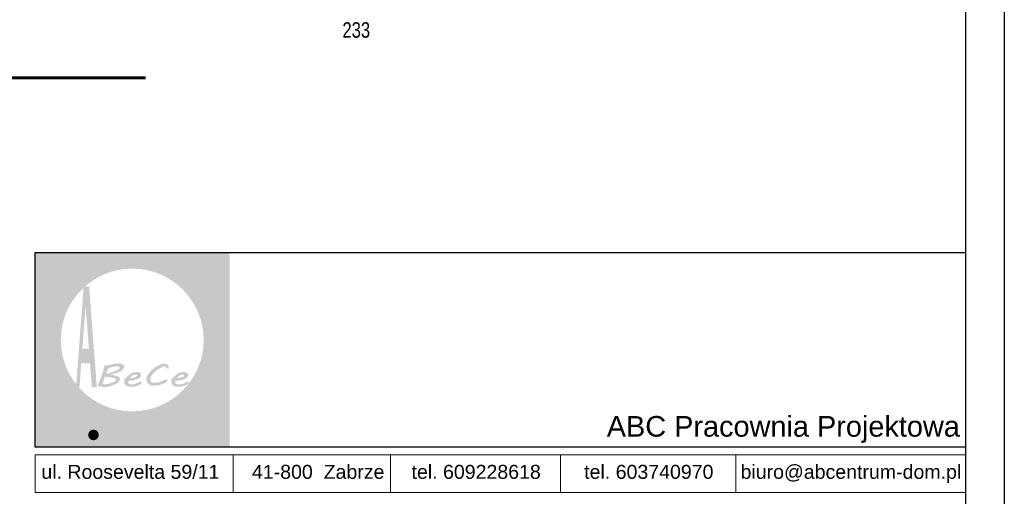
# Model space of a CAD drawing. Header units: millimetres. Extents: x 4862 to 12592, y -1539 to -726.
# Tile 12 of 40: x 7294 to 7612, y -1371 to -1217. Entities that reach past the tile are written whole.
import ezdxf
from ezdxf.enums import TextEntityAlignment as Align

# ---------------------------------------------------------------- set-up
doc = ezdxf.new("R2010")
doc.units = ezdxf.units.MM
doc.header["$LTSCALE"] = 25
doc.layers.add('$TD_AUDIT_GENERATED_(3680)', color=7, linetype='Continuous', lineweight=18)
doc.layers.add('a-tabelka_Nr_pióra__7', color=7, linetype='Continuous', lineweight=13)
for name, color, linetype in [('BA_ram', 2, 'Continuous'), ('BZ_opi3', 30, 'Continuous'), ('BZ_P_wid', 3, 'Continuous'), ('Warstwa 1', 7, 'Continuous')]:
    doc.layers.add(name, color=color, linetype=linetype)
doc.styles.add('BIKTC', font='bikromsw.shx', dxfattribs={"width": 0.8})
doc.styles.add('SN1', font='arial.ttf', dxfattribs={"height": 1})

msp = doc.modelspace()

# ---------------------------------------------------------------- hatches: boundary and pattern name
at = {"linetype": 'Continuous', "lineweight": 0}
h = msp.add_hatch(color=160, dxfattribs=at)
edge = h.paths.add_edge_path()
edge.add_spline(control_points=[(7317.96, -1349.16), (7317.02, -1349.16), (7316.25, -1349.93), (7316.25, -1350.87), (7316.25, -1351.81), (7317.02, -1352.58), (7317.96, -1352.58), (7318.91, -1352.58), (7319.67, -1351.81), (7319.67, -1350.87), (7319.67, -1349.93), (7318.91, -1349.16), (7317.96, -1349.16)], knot_values=[0, 0, 0, 0, 0.25, 0.25, 0.25, 0.5, 0.5, 0.5, 0.75, 0.75, 0.75, 1, 1, 1, 1], degree=3, periodic=0)
h = msp.add_hatch(color=254, dxfattribs=at)
edge = h.paths.add_edge_path()
edge.add_spline(control_points=[(7321.21, -1348.2), (7321.21, -1348.2), (7321.21, -1354.43), (7321.21, -1354.43), (7321.21, -1354.43), (7321.67, -1354.36), (7321.67, -1354.36), (7321.67, -1354.36), (7321.67, -1351.85), (7321.67, -1351.85), (7321.88, -1352.18), (7322.13, -1352.43), (7322.42, -1352.6), (7322.71, -1352.78), (7323.03, -1352.86), (7323.39, -1352.86), (7324.02, -1352.86), (7324.54, -1352.63), (7324.96, -1352.18), (7325.38, -1351.72), (7325.59, -1351.15), (7325.59, -1350.48), (7325.59, -1349.8), (7325.38, -1349.24), (7324.96, -1348.78), (7324.54, -1348.33), (7324.02, -1348.1), (7323.39, -1348.1), (7323.05, -1348.1), (7322.73, -1348.19), (7322.44, -1348.36), (7322.15, -1348.53), (7321.89, -1348.78), (7321.67, -1349.11), (7321.67, -1349.11), (7321.67, -1348.14), (7321.67, -1348.14), (7321.67, -1348.14), (7321.21, -1348.2), (7321.21, -1348.2)], knot_values=[0, 0, 0, 0, 0.076923, 0.076923, 0.076923, 0.153846, 0.153846, 0.153846, 0.230769, 0.230769, 0.230769, 0.307692, 0.307692, 0.307692, 0.384615, 0.384615, 0.384615, 0.461538, 0.461538, 0.461538, 0.538462, 0.538462, 0.538462, 0.615385, 0.615385, 0.615385, 0.692308, 0.692308, 0.692308, 0.769231, 0.769231, 0.769231, 0.846154, 0.846154, 0.846154, 0.923077, 0.923077, 0.923077, 1, 1, 1, 1], degree=3, periodic=0)
edge = h.paths.add_edge_path(flags=16)
edge.add_spline(control_points=[(7321.67, -1350.47), (7321.67, -1349.96), (7321.84, -1349.51), (7322.18, -1349.14), (7322.51, -1348.78), (7322.92, -1348.59), (7323.39, -1348.59), (7323.87, -1348.59), (7324.27, -1348.78), (7324.61, -1349.14), (7324.94, -1349.51), (7325.11, -1349.96), (7325.11, -1350.47), (7325.11, -1351), (7324.94, -1351.44), (7324.61, -1351.81), (7324.27, -1352.17), (7323.87, -1352.36), (7323.39, -1352.36), (7322.92, -1352.36), (7322.51, -1352.17), (7322.18, -1351.81), (7321.84, -1351.44), (7321.67, -1351), (7321.67, -1350.47)], knot_values=[0, 0, 0, 0, 0.125, 0.125, 0.125, 0.25, 0.25, 0.25, 0.375, 0.375, 0.375, 0.5, 0.5, 0.5, 0.625, 0.625, 0.625, 0.75, 0.75, 0.75, 0.875, 0.875, 0.875, 1, 1, 1, 1], degree=3, periodic=0)
h = msp.add_hatch(color=254, dxfattribs=at)
edge = h.paths.add_edge_path()
edge.add_spline(control_points=[(7326.26, -1352.81), (7326.26, -1352.81), (7326.72, -1352.75), (7326.72, -1352.75), (7326.72, -1352.75), (7326.72, -1351.03), (7326.72, -1351.03), (7326.72, -1350.24), (7326.83, -1349.64), (7327.06, -1349.23), (7327.28, -1348.83), (7327.63, -1348.61), (7328.11, -1348.56), (7328.11, -1348.56), (7328.3, -1348.05), (7328.3, -1348.05), (7328.3, -1348.05), (7328.18, -1348.05), (7328.18, -1348.05), (7327.86, -1348.05), (7327.58, -1348.14), (7327.34, -1348.32), (7327.09, -1348.5), (7326.89, -1348.77), (7326.72, -1349.12), (7326.72, -1349.12), (7326.72, -1348.14), (7326.72, -1348.14), (7326.72, -1348.14), (7326.26, -1348.2), (7326.26, -1348.2), (7326.26, -1348.2), (7326.26, -1352.81), (7326.26, -1352.81)], knot_values=[0, 0, 0, 0, 0.090909, 0.090909, 0.090909, 0.181818, 0.181818, 0.181818, 0.272727, 0.272727, 0.272727, 0.363636, 0.363636, 0.363636, 0.454545, 0.454545, 0.454545, 0.545455, 0.545455, 0.545455, 0.636364, 0.636364, 0.636364, 0.727273, 0.727273, 0.727273, 0.818182, 0.818182, 0.818182, 0.909091, 0.909091, 0.909091, 1, 1, 1, 1], degree=3, periodic=0)
h = msp.add_hatch(color=254, dxfattribs=at)
edge = h.paths.add_edge_path()
edge.add_spline(control_points=[(7328.33, -1350.48), (7328.33, -1351.15), (7328.54, -1351.72), (7328.96, -1352.18), (7329.38, -1352.63), (7329.91, -1352.86), (7330.53, -1352.86), (7331.16, -1352.86), (7331.68, -1352.63), (7332.1, -1352.18), (7332.52, -1351.72), (7332.73, -1351.15), (7332.73, -1350.48), (7332.73, -1349.8), (7332.52, -1349.24), (7332.1, -1348.78), (7331.68, -1348.33), (7331.16, -1348.1), (7330.53, -1348.1), (7329.91, -1348.1), (7329.38, -1348.33), (7328.96, -1348.78), (7328.54, -1349.24), (7328.33, -1349.8), (7328.33, -1350.48)], knot_values=[0, 0, 0, 0, 0.125, 0.125, 0.125, 0.25, 0.25, 0.25, 0.375, 0.375, 0.375, 0.5, 0.5, 0.5, 0.625, 0.625, 0.625, 0.75, 0.75, 0.75, 0.875, 0.875, 0.875, 1, 1, 1, 1], degree=3, periodic=0)
edge = h.paths.add_edge_path(flags=16)
edge.add_spline(control_points=[(7328.81, -1350.47), (7328.81, -1349.96), (7328.98, -1349.51), (7329.31, -1349.14), (7329.65, -1348.78), (7330.06, -1348.59), (7330.53, -1348.59), (7331.01, -1348.59), (7331.41, -1348.78), (7331.75, -1349.14), (7332.08, -1349.51), (7332.25, -1349.96), (7332.25, -1350.47), (7332.25, -1351), (7332.08, -1351.44), (7331.75, -1351.81), (7331.41, -1352.17), (7331.01, -1352.36), (7330.53, -1352.36), (7330.06, -1352.36), (7329.65, -1352.17), (7329.31, -1351.81), (7328.98, -1351.44), (7328.81, -1351), (7328.81, -1350.47)], knot_values=[0, 0, 0, 0, 0.125, 0.125, 0.125, 0.25, 0.25, 0.25, 0.375, 0.375, 0.375, 0.5, 0.5, 0.5, 0.625, 0.625, 0.625, 0.75, 0.75, 0.75, 0.875, 0.875, 0.875, 1, 1, 1, 1], degree=3, periodic=0)
h = msp.add_hatch(color=254, dxfattribs=at)
edge = h.paths.add_edge_path()
edge.add_spline(control_points=[(7333.34, -1346.77), (7333.34, -1346.77), (7333.69, -1347.19), (7333.69, -1347.19), (7333.69, -1347.19), (7334.05, -1346.72), (7334.05, -1346.72), (7334.05, -1346.72), (7333.69, -1346.3), (7333.69, -1346.3), (7333.69, -1346.3), (7333.34, -1346.77), (7333.34, -1346.77)], knot_values=[0, 0, 0, 0, 0.25, 0.25, 0.25, 0.5, 0.5, 0.5, 0.75, 0.75, 0.75, 1, 1, 1, 1], degree=3, periodic=0)
edge = h.paths.add_edge_path()
edge.add_spline(control_points=[(7332.21, -1353.96), (7332.21, -1353.96), (7332.36, -1354.43), (7332.36, -1354.43), (7332.36, -1354.43), (7332.44, -1354.43), (7332.44, -1354.43), (7332.99, -1354.43), (7333.38, -1354.29), (7333.61, -1354), (7333.83, -1353.72), (7333.94, -1353.21), (7333.94, -1352.47), (7333.94, -1352.47), (7333.94, -1348.14), (7333.94, -1348.14), (7333.94, -1348.14), (7333.46, -1348.2), (7333.46, -1348.2), (7333.46, -1348.2), (7333.46, -1352.47), (7333.46, -1352.47), (7333.46, -1353.09), (7333.38, -1353.49), (7333.22, -1353.68), (7333.06, -1353.86), (7332.77, -1353.96), (7332.33, -1353.96), (7332.33, -1353.96), (7332.21, -1353.96), (7332.21, -1353.96)], knot_values=[0, 0, 0, 0, 0.1, 0.1, 0.1, 0.2, 0.2, 0.2, 0.3, 0.3, 0.3, 0.4, 0.4, 0.4, 0.5, 0.5, 0.5, 0.6, 0.6, 0.6, 0.7, 0.7, 0.7, 0.8, 0.8, 0.8, 0.9, 0.9, 0.9, 1, 1, 1, 1], degree=3, periodic=0)
h = msp.add_hatch(color=254, dxfattribs=at)
edge = h.paths.add_edge_path()
edge.add_spline(control_points=[(7338.46, -1352.21), (7338.46, -1352.21), (7338.46, -1351.55), (7338.46, -1351.55), (7338.14, -1351.83), (7337.86, -1352.03), (7337.6, -1352.15), (7337.34, -1352.27), (7337.08, -1352.33), (7336.81, -1352.33), (7336.48, -1352.33), (7336.18, -1352.24), (7335.92, -1352.06), (7335.65, -1351.88), (7335.44, -1351.63), (7335.29, -1351.3), (7335.29, -1351.3), (7338.55, -1349.2), (7338.55, -1349.2), (7338.38, -1348.84), (7338.15, -1348.57), (7337.86, -1348.38), (7337.56, -1348.2), (7337.21, -1348.1), (7336.81, -1348.1), (7336.19, -1348.1), (7335.66, -1348.33), (7335.24, -1348.78), (7334.82, -1349.23), (7334.61, -1349.8), (7334.61, -1350.48), (7334.61, -1351.15), (7334.82, -1351.72), (7335.24, -1352.18), (7335.66, -1352.63), (7336.18, -1352.86), (7336.81, -1352.86), (7337.1, -1352.86), (7337.38, -1352.81), (7337.65, -1352.7), (7337.92, -1352.6), (7338.19, -1352.43), (7338.46, -1352.21)], knot_values=[0, 0, 0, 0, 0.071429, 0.071429, 0.071429, 0.142857, 0.142857, 0.142857, 0.214286, 0.214286, 0.214286, 0.285714, 0.285714, 0.285714, 0.357143, 0.357143, 0.357143, 0.428571, 0.428571, 0.428571, 0.5, 0.5, 0.5, 0.571429, 0.571429, 0.571429, 0.642857, 0.642857, 0.642857, 0.714286, 0.714286, 0.714286, 0.785714, 0.785714, 0.785714, 0.857143, 0.857143, 0.857143, 0.928571, 0.928571, 0.928571, 1, 1, 1, 1], degree=3, periodic=0)
edge = h.paths.add_edge_path(flags=16)
edge.add_spline(control_points=[(7335.12, -1350.87), (7335.11, -1350.81), (7335.11, -1350.74), (7335.11, -1350.68), (7335.1, -1350.62), (7335.1, -1350.55), (7335.1, -1350.47), (7335.1, -1349.94), (7335.27, -1349.5), (7335.6, -1349.14), (7335.93, -1348.78), (7336.34, -1348.6), (7336.81, -1348.6), (7337.04, -1348.6), (7337.25, -1348.64), (7337.42, -1348.72), (7337.6, -1348.8), (7337.75, -1348.92), (7337.87, -1349.08), (7337.87, -1349.08), (7335.12, -1350.87), (7335.12, -1350.87)], knot_values=[0, 0, 0, 0, 0.142857, 0.142857, 0.142857, 0.285714, 0.285714, 0.285714, 0.428571, 0.428571, 0.428571, 0.571429, 0.571429, 0.571429, 0.714286, 0.714286, 0.714286, 0.857143, 0.857143, 0.857143, 1, 1, 1, 1], degree=3, periodic=0)
h = msp.add_hatch(color=254, dxfattribs=at)
edge = h.paths.add_edge_path()
edge.add_spline(control_points=[(7342.66, -1352.31), (7342.66, -1352.31), (7342.35, -1351.89), (7342.35, -1351.89), (7342.15, -1352.04), (7341.94, -1352.16), (7341.73, -1352.24), (7341.51, -1352.32), (7341.31, -1352.36), (7341.1, -1352.36), (7340.63, -1352.36), (7340.22, -1352.17), (7339.89, -1351.81), (7339.55, -1351.44), (7339.38, -1350.99), (7339.38, -1350.47), (7339.38, -1349.96), (7339.55, -1349.52), (7339.89, -1349.14), (7340.22, -1348.78), (7340.63, -1348.59), (7341.1, -1348.59), (7341.32, -1348.59), (7341.53, -1348.63), (7341.72, -1348.7), (7341.92, -1348.77), (7342.12, -1348.88), (7342.32, -1349.03), (7342.32, -1349.03), (7342.63, -1348.62), (7342.63, -1348.62), (7342.4, -1348.44), (7342.16, -1348.31), (7341.92, -1348.23), (7341.67, -1348.14), (7341.4, -1348.1), (7341.1, -1348.1), (7340.48, -1348.1), (7339.95, -1348.33), (7339.53, -1348.78), (7339.11, -1349.23), (7338.9, -1349.8), (7338.9, -1350.48), (7338.9, -1351.15), (7339.11, -1351.72), (7339.53, -1352.18), (7339.96, -1352.63), (7340.48, -1352.86), (7341.1, -1352.86), (7341.37, -1352.86), (7341.64, -1352.81), (7341.91, -1352.72), (7342.17, -1352.62), (7342.42, -1352.48), (7342.66, -1352.31)], knot_values=[0, 0, 0, 0, 0.055556, 0.055556, 0.055556, 0.111111, 0.111111, 0.111111, 0.166667, 0.166667, 0.166667, 0.222222, 0.222222, 0.222222, 0.277778, 0.277778, 0.277778, 0.333333, 0.333333, 0.333333, 0.388889, 0.388889, 0.388889, 0.444444, 0.444444, 0.444444, 0.5, 0.5, 0.5, 0.555556, 0.555556, 0.555556, 0.611111, 0.611111, 0.611111, 0.666667, 0.666667, 0.666667, 0.722222, 0.722222, 0.722222, 0.777778, 0.777778, 0.777778, 0.833333, 0.833333, 0.833333, 0.888889, 0.888889, 0.888889, 0.944444, 0.944444, 0.944444, 1, 1, 1, 1], degree=3, periodic=0)
h = msp.add_hatch(color=254, dxfattribs=at)
edge = h.paths.add_edge_path()
edge.add_spline(control_points=[(7345.11, -1352.75), (7345.11, -1352.75), (7345.11, -1352.25), (7345.11, -1352.25), (7345.03, -1352.27), (7344.95, -1352.28), (7344.88, -1352.29), (7344.81, -1352.3), (7344.75, -1352.31), (7344.69, -1352.31), (7344.43, -1352.31), (7344.24, -1352.22), (7344.14, -1352.06), (7344.03, -1351.9), (7343.98, -1351.58), (7343.98, -1351.09), (7343.98, -1351.09), (7343.98, -1348.7), (7343.98, -1348.7), (7343.98, -1348.7), (7345.07, -1348.7), (7345.07, -1348.7), (7345.07, -1348.7), (7345.07, -1348.2), (7345.07, -1348.2), (7345.07, -1348.2), (7343.98, -1348.2), (7343.98, -1348.2), (7343.98, -1348.2), (7343.98, -1346.81), (7343.98, -1346.81), (7343.98, -1346.81), (7343.52, -1347.12), (7343.52, -1347.12), (7343.52, -1347.12), (7343.52, -1348.2), (7343.52, -1348.2), (7343.52, -1348.2), (7343.05, -1348.2), (7343.05, -1348.2), (7343.05, -1348.2), (7342.91, -1348.7), (7342.91, -1348.7), (7342.91, -1348.7), (7343.52, -1348.7), (7343.52, -1348.7), (7343.52, -1348.7), (7343.52, -1351.02), (7343.52, -1351.02), (7343.52, -1351.71), (7343.6, -1352.17), (7343.78, -1352.43), (7343.95, -1352.69), (7344.25, -1352.81), (7344.66, -1352.81), (7344.73, -1352.81), (7344.8, -1352.81), (7344.87, -1352.8), (7344.95, -1352.79), (7345.03, -1352.77), (7345.11, -1352.75)], knot_values=[0, 0, 0, 0, 0.05, 0.05, 0.05, 0.1, 0.1, 0.1, 0.15, 0.15, 0.15, 0.2, 0.2, 0.2, 0.25, 0.25, 0.25, 0.3, 0.3, 0.3, 0.35, 0.35, 0.35, 0.4, 0.4, 0.4, 0.45, 0.45, 0.45, 0.5, 0.5, 0.5, 0.55, 0.55, 0.55, 0.6, 0.6, 0.6, 0.65, 0.65, 0.65, 0.7, 0.7, 0.7, 0.75, 0.75, 0.75, 0.8, 0.8, 0.8, 0.85, 0.85, 0.85, 0.9, 0.9, 0.9, 0.95, 0.95, 0.95, 1, 1, 1, 1], degree=3, periodic=0)
at = {"layer": 'a-tabelka_Nr_pióra__7', "linetype": 'Continuous', "lineweight": 0}
h = msp.add_hatch(color=256, dxfattribs=at)
edge = h.paths.add_edge_path()
edge.add_spline(control_points=[(7299.08, -1291.96), (7299.08, -1291.96), (7299.08, -1354.85), (7299.08, -1354.85), (7299.08, -1354.85), (7361.83, -1354.85), (7361.83, -1354.85), (7361.83, -1354.85), (7361.83, -1291.96), (7361.83, -1291.96), (7361.83, -1291.96), (7299.08, -1291.96), (7299.08, -1291.96)], knot_values=[0, 0, 0, 0, 0.25, 0.25, 0.25, 0.5, 0.5, 0.5, 0.75, 0.75, 0.75, 1, 1, 1, 1], degree=3, periodic=0)
edge = h.paths.add_edge_path(flags=16)
edge.add_spline(control_points=[(7330.45, -1297.17), (7343.14, -1297.17), (7353.5, -1307.52), (7353.5, -1320.21), (7353.5, -1332.9), (7343.14, -1343.25), (7330.45, -1343.25), (7317.76, -1343.25), (7307.41, -1332.9), (7307.41, -1320.21), (7307.41, -1307.52), (7317.76, -1297.17), (7330.45, -1297.17)], knot_values=[0, 0, 0, 0, 0.25, 0.25, 0.25, 0.5, 0.5, 0.5, 0.75, 0.75, 0.75, 1, 1, 1, 1], degree=3, periodic=0)
h = msp.add_hatch(dxfattribs=at)
h.set_pattern_fill('ANSI32', color=256, scale=4.951524, style=0)
h.set_pattern_definition([(45, (7340.4722, -1356.5751), (-1.31297, 1.31297), []), (45, (7341.3475, -1356.5751), (-1.31297, 1.31297), [])])
edge = h.paths.add_edge_path()
edge.add_spline(control_points=[(7314.01, -1327.78), (7314.01, -1327.78), (7316.82, -1327.78), (7316.82, -1327.78), (7316.82, -1327.78), (7317.44, -1335.5), (7317.44, -1335.5), (7317.44, -1335.5), (7319.04, -1335.5), (7319.04, -1335.5), (7319.04, -1335.5), (7316.56, -1303.07), (7316.56, -1303.07), (7316.56, -1303.07), (7314.77, -1303.07), (7314.77, -1303.07), (7314.77, -1303.07), (7312.34, -1335.5), (7312.34, -1335.5), (7312.34, -1335.5), (7313.44, -1335.5), (7313.44, -1335.5), (7313.44, -1335.5), (7314.01, -1327.78), (7314.01, -1327.78)], knot_values=[0, 0, 0, 0, 0.125, 0.125, 0.125, 0.25, 0.25, 0.25, 0.375, 0.375, 0.375, 0.5, 0.5, 0.5, 0.625, 0.625, 0.625, 0.75, 0.75, 0.75, 0.875, 0.875, 0.875, 1, 1, 1, 1], degree=3, periodic=0)
edge = h.paths.add_edge_path(flags=16)
edge.add_spline(control_points=[(7314.01, -1327.78), (7314.01, -1327.78), (7313.44, -1335.5), (7313.44, -1335.5), (7313.44, -1335.5), (7312.34, -1335.5), (7312.34, -1335.5), (7312.34, -1335.5), (7314.77, -1303.07), (7314.77, -1303.07), (7314.77, -1303.07), (7316.56, -1303.07), (7316.56, -1303.07), (7316.56, -1303.07), (7319.04, -1335.5), (7319.04, -1335.5), (7319.04, -1335.5), (7317.44, -1335.5), (7317.44, -1335.5), (7317.44, -1335.5), (7316.82, -1327.78), (7316.82, -1327.78), (7316.82, -1327.78), (7314.01, -1327.78), (7314.01, -1327.78)], knot_values=[0, 0, 0, 0, 0.125, 0.125, 0.125, 0.25, 0.25, 0.25, 0.375, 0.375, 0.375, 0.5, 0.5, 0.5, 0.625, 0.625, 0.625, 0.75, 0.75, 0.75, 0.875, 0.875, 0.875, 1, 1, 1, 1], degree=3, periodic=0)
edge = h.paths.add_edge_path(flags=0)
edge.add_spline(control_points=[(7316.49, -1323.04), (7316.49, -1323.04), (7314.39, -1323.04), (7314.39, -1323.04), (7314.39, -1323.04), (7315.42, -1309.19), (7315.42, -1309.19), (7315.42, -1309.19), (7316.49, -1323.04), (7316.49, -1323.04)], knot_values=[0, 0, 0, 0, 0.333333, 0.333333, 0.333333, 0.666667, 0.666667, 0.666667, 1, 1, 1, 1], degree=3, periodic=0)
edge = h.paths.add_edge_path(flags=0)
edge.add_spline(control_points=[(7316.49, -1323.04), (7316.49, -1323.04), (7315.42, -1309.19), (7315.42, -1309.19), (7315.42, -1309.19), (7314.39, -1323.04), (7314.39, -1323.04), (7314.39, -1323.04), (7316.49, -1323.04), (7316.49, -1323.04)], knot_values=[0, 0, 0, 0, 0.333333, 0.333333, 0.333333, 0.666667, 0.666667, 0.666667, 1, 1, 1, 1], degree=3, periodic=0)
h = msp.add_hatch(color=256, dxfattribs=at)
edge = h.paths.add_edge_path()
edge.add_spline(control_points=[(7326.5, -1332.86), (7326.5, -1332.68), (7326.44, -1332.51), (7326.32, -1332.36), (7326.19, -1332.22), (7326.01, -1332.09), (7325.75, -1331.97), (7325.5, -1331.86), (7325.18, -1331.76), (7324.79, -1331.67), (7324.4, -1331.59), (7323.94, -1331.51), (7323.4, -1331.45), (7324.08, -1331.27), (7324.68, -1331.09), (7325.23, -1330.91), (7325.78, -1330.73), (7326.25, -1330.53), (7326.64, -1330.32), (7327.03, -1330.1), (7327.33, -1329.87), (7327.54, -1329.63), (7327.75, -1329.38), (7327.86, -1329.1), (7327.86, -1328.79), (7327.86, -1328.61), (7327.81, -1328.45), (7327.71, -1328.33), (7327.6, -1328.2), (7327.46, -1328.1), (7327.29, -1328.02), (7327.11, -1327.94), (7326.91, -1327.89), (7326.69, -1327.85), (7326.46, -1327.81), (7326.23, -1327.8), (7325.99, -1327.8), (7325.8, -1327.8), (7325.61, -1327.81), (7325.43, -1327.82), (7325.25, -1327.83), (7325.06, -1327.85), (7324.87, -1327.88), (7324.68, -1327.91), (7324.47, -1327.95), (7324.26, -1328), (7324.04, -1328.05), (7323.81, -1328.11), (7323.55, -1328.17), (7323.37, -1328.22), (7323.23, -1328.25), (7323.13, -1328.28), (7323.02, -1328.31), (7322.94, -1328.33), (7322.87, -1328.34), (7322.81, -1328.35), (7322.75, -1328.36), (7322.71, -1328.37), (7322.66, -1328.37), (7322.62, -1328.37), (7322.58, -1328.37), (7322.48, -1328.37), (7322.37, -1328.37), (7322.25, -1328.36), (7322.13, -1328.35), (7322.03, -1328.35), (7321.96, -1328.35), (7321.87, -1328.35), (7321.8, -1328.37), (7321.73, -1328.42), (7321.66, -1328.46), (7321.59, -1328.52), (7321.53, -1328.59), (7321.47, -1328.66), (7321.43, -1328.74), (7321.38, -1328.82), (7321.34, -1328.9), (7321.31, -1328.97), (7321.29, -1329.03), (7321.29, -1329.03), (7321.3, -1329.03), (7321.3, -1329.03), (7321.3, -1329.03), (7321.26, -1329.11), (7321.26, -1329.11), (7321.26, -1329.11), (7321.27, -1329.18), (7321.27, -1329.18), (7321.27, -1329.23), (7321.28, -1329.28), (7321.29, -1329.34), (7321.29, -1329.4), (7321.3, -1329.45), (7321.3, -1329.5), (7321.31, -1329.55), (7321.31, -1329.58), (7321.31, -1329.59), (7321.31, -1329.59), (7321.12, -1330.2), (7321.12, -1330.2), (7321.02, -1330.48), (7320.92, -1330.78), (7320.81, -1331.1), (7320.7, -1331.42), (7320.58, -1331.74), (7320.46, -1332.07), (7320.34, -1332.4), (7320.21, -1332.73), (7320.08, -1333.05), (7319.95, -1333.38), (7319.82, -1333.69), (7319.69, -1333.98), (7319.6, -1334.14), (7319.53, -1334.31), (7319.46, -1334.47), (7319.4, -1334.63), (7319.36, -1334.8), (7319.36, -1334.98), (7319.36, -1335.01), (7319.37, -1335.04), (7319.38, -1335.07), (7319.4, -1335.11), (7319.42, -1335.14), (7319.44, -1335.16), (7319.47, -1335.19), (7319.5, -1335.21), (7319.53, -1335.23), (7319.56, -1335.25), (7319.59, -1335.26), (7319.63, -1335.26), (7319.63, -1335.26), (7319.82, -1335.26), (7319.82, -1335.26), (7319.94, -1335.26), (7320.06, -1335.25), (7320.18, -1335.22), (7320.3, -1335.19), (7320.42, -1335.14), (7320.53, -1335.08), (7320.59, -1335.16), (7320.66, -1335.23), (7320.72, -1335.29), (7320.78, -1335.34), (7320.84, -1335.39), (7320.9, -1335.42), (7320.96, -1335.45), (7321.03, -1335.47), (7321.11, -1335.49), (7321.18, -1335.5), (7321.27, -1335.5), (7321.38, -1335.5), (7321.59, -1335.5), (7321.81, -1335.49), (7322.04, -1335.45), (7322.28, -1335.41), (7322.52, -1335.36), (7322.77, -1335.31), (7323.02, -1335.25), (7323.26, -1335.18), (7323.5, -1335.1), (7323.75, -1335.02), (7323.98, -1334.94), (7324.2, -1334.86), (7324.42, -1334.77), (7324.62, -1334.69), (7324.81, -1334.61), (7325, -1334.53), (7325.16, -1334.45), (7325.29, -1334.38), (7325.71, -1334.15), (7326.02, -1333.9), (7326.21, -1333.64), (7326.4, -1333.37), (7326.5, -1333.12), (7326.5, -1332.86)], knot_values=[0, 0, 0, 0, 0.017241, 0.017241, 0.017241, 0.034483, 0.034483, 0.034483, 0.051724, 0.051724, 0.051724, 0.068966, 0.068966, 0.068966, 0.086207, 0.086207, 0.086207, 0.103448, 0.103448, 0.103448, 0.12069, 0.12069, 0.12069, 0.137931, 0.137931, 0.137931, 0.155172, 0.155172, 0.155172, 0.172414, 0.172414, 0.172414, 0.189655, 0.189655, 0.189655, 0.206897, 0.206897, 0.206897, 0.224138, 0.224138, 0.224138, 0.241379, 0.241379, 0.241379, 0.258621, 0.258621, 0.258621, 0.275862, 0.275862, 0.275862, 0.293103, 0.293103, 0.293103, 0.310345, 0.310345, 0.310345, 0.327586, 0.327586, 0.327586, 0.344828, 0.344828, 0.344828, 0.362069, 0.362069, 0.362069, 0.37931, 0.37931, 0.37931, 0.396552, 0.396552, 0.396552, 0.413793, 0.413793, 0.413793, 0.431034, 0.431034, 0.431034, 0.448276, 0.448276, 0.448276, 0.465517, 0.465517, 0.465517, 0.482759, 0.482759, 0.482759, 0.5, 0.5, 0.5, 0.517241, 0.517241, 0.517241, 0.534483, 0.534483, 0.534483, 0.551724, 0.551724, 0.551724, 0.568966, 0.568966, 0.568966, 0.586207, 0.586207, 0.586207, 0.603448, 0.603448, 0.603448, 0.62069, 0.62069, 0.62069, 0.637931, 0.637931, 0.637931, 0.655172, 0.655172, 0.655172, 0.672414, 0.672414, 0.672414, 0.689655, 0.689655, 0.689655, 0.706897, 0.706897, 0.706897, 0.724138, 0.724138, 0.724138, 0.741379, 0.741379, 0.741379, 0.758621, 0.758621, 0.758621, 0.775862, 0.775862, 0.775862, 0.793103, 0.793103, 0.793103, 0.810345, 0.810345, 0.810345, 0.827586, 0.827586, 0.827586, 0.844828, 0.844828, 0.844828, 0.862069, 0.862069, 0.862069, 0.87931, 0.87931, 0.87931, 0.896552, 0.896552, 0.896552, 0.913793, 0.913793, 0.913793, 0.931034, 0.931034, 0.931034, 0.948276, 0.948276, 0.948276, 0.965517, 0.965517, 0.965517, 0.982759, 0.982759, 0.982759, 1, 1, 1, 1], degree=3, periodic=0)
edge = h.paths.add_edge_path(flags=16)
edge.add_spline(control_points=[(7324.19, -1332.38), (7324.49, -1332.44), (7324.74, -1332.52), (7324.93, -1332.62), (7325.12, -1332.73), (7325.21, -1332.85), (7325.21, -1332.99), (7325.21, -1333.07), (7325.19, -1333.15), (7325.14, -1333.23), (7325.09, -1333.31), (7325.03, -1333.39), (7324.95, -1333.46), (7324.87, -1333.53), (7324.79, -1333.6), (7324.69, -1333.65), (7324.6, -1333.71), (7324.51, -1333.76), (7324.42, -1333.81), (7324.19, -1333.9), (7323.95, -1333.99), (7323.71, -1334.07), (7323.47, -1334.15), (7323.23, -1334.22), (7323, -1334.28), (7322.77, -1334.34), (7322.54, -1334.39), (7322.32, -1334.44), (7322.11, -1334.47), (7321.91, -1334.5), (7321.73, -1334.52), (7321.71, -1334.52), (7321.67, -1334.51), (7321.58, -1334.51), (7321.5, -1334.5), (7321.41, -1334.5), (7321.31, -1334.49), (7321.31, -1334.49), (7320.86, -1334.45), (7320.86, -1334.45), (7320.99, -1334.06), (7321.12, -1333.66), (7321.25, -1333.27), (7321.38, -1332.88), (7321.53, -1332.47), (7321.7, -1332.04), (7321.77, -1332.05), (7321.87, -1332.07), (7322.01, -1332.09), (7322.15, -1332.11), (7322.3, -1332.14), (7322.47, -1332.16), (7322.63, -1332.18), (7322.81, -1332.2), (7323, -1332.23), (7323.18, -1332.25), (7323.36, -1332.27), (7323.52, -1332.29), (7323.68, -1332.31), (7323.82, -1332.33), (7323.94, -1332.35), (7324.06, -1332.37), (7324.14, -1332.38), (7324.19, -1332.38)], knot_values=[0, 0, 0, 0, 0.047619, 0.047619, 0.047619, 0.095238, 0.095238, 0.095238, 0.142857, 0.142857, 0.142857, 0.190476, 0.190476, 0.190476, 0.238095, 0.238095, 0.238095, 0.285714, 0.285714, 0.285714, 0.333333, 0.333333, 0.333333, 0.380952, 0.380952, 0.380952, 0.428571, 0.428571, 0.428571, 0.47619, 0.47619, 0.47619, 0.52381, 0.52381, 0.52381, 0.571429, 0.571429, 0.571429, 0.619048, 0.619048, 0.619048, 0.666667, 0.666667, 0.666667, 0.714286, 0.714286, 0.714286, 0.761905, 0.761905, 0.761905, 0.809524, 0.809524, 0.809524, 0.857143, 0.857143, 0.857143, 0.904762, 0.904762, 0.904762, 0.952381, 0.952381, 0.952381, 1, 1, 1, 1], degree=3, periodic=0)
edge = h.paths.add_edge_path(flags=0)
edge.add_spline(control_points=[(7322.04, -1331.17), (7322.09, -1331.04), (7322.14, -1330.92), (7322.18, -1330.8), (7322.23, -1330.68), (7322.27, -1330.57), (7322.31, -1330.48), (7322.35, -1330.38), (7322.38, -1330.3), (7322.41, -1330.23), (7322.44, -1330.15), (7322.46, -1330.1), (7322.47, -1330.06), (7322.5, -1330.03), (7322.53, -1329.98), (7322.56, -1329.92), (7322.6, -1329.85), (7322.63, -1329.78), (7322.66, -1329.71), (7322.69, -1329.64), (7322.72, -1329.58), (7322.75, -1329.52), (7322.77, -1329.46), (7322.79, -1329.42), (7322.81, -1329.4), (7322.87, -1329.33), (7323.01, -1329.25), (7323.22, -1329.17), (7323.43, -1329.09), (7323.67, -1329.02), (7323.94, -1328.95), (7324.2, -1328.89), (7324.48, -1328.83), (7324.77, -1328.79), (7325.05, -1328.74), (7325.31, -1328.72), (7325.53, -1328.72), (7325.7, -1328.72), (7325.84, -1328.73), (7325.95, -1328.76), (7326.06, -1328.78), (7326.15, -1328.82), (7326.21, -1328.86), (7326.28, -1328.9), (7326.33, -1328.95), (7326.37, -1329), (7326.4, -1329.05), (7326.41, -1329.1), (7326.41, -1329.16), (7326.41, -1329.24), (7326.39, -1329.32), (7326.33, -1329.4), (7326.28, -1329.48), (7326.21, -1329.56), (7326.13, -1329.63), (7326.04, -1329.71), (7325.95, -1329.78), (7325.84, -1329.84), (7325.74, -1329.91), (7325.63, -1329.96), (7325.52, -1330.01), (7325.52, -1330.01), (7325.53, -1330.01), (7325.53, -1330.01), (7325.22, -1330.12), (7324.92, -1330.24), (7324.61, -1330.35), (7324.31, -1330.46), (7324, -1330.57), (7323.71, -1330.67), (7323.41, -1330.77), (7323.12, -1330.87), (7322.84, -1330.95), (7322.56, -1331.04), (7322.29, -1331.11), (7322.04, -1331.17)], knot_values=[0, 0, 0, 0, 0.04, 0.04, 0.04, 0.08, 0.08, 0.08, 0.12, 0.12, 0.12, 0.16, 0.16, 0.16, 0.2, 0.2, 0.2, 0.24, 0.24, 0.24, 0.28, 0.28, 0.28, 0.32, 0.32, 0.32, 0.36, 0.36, 0.36, 0.4, 0.4, 0.4, 0.44, 0.44, 0.44, 0.48, 0.48, 0.48, 0.52, 0.52, 0.52, 0.56, 0.56, 0.56, 0.6, 0.6, 0.6, 0.64, 0.64, 0.64, 0.68, 0.68, 0.68, 0.72, 0.72, 0.72, 0.76, 0.76, 0.76, 0.8, 0.8, 0.8, 0.84, 0.84, 0.84, 0.88, 0.88, 0.88, 0.92, 0.92, 0.92, 0.96, 0.96, 0.96, 1, 1, 1, 1], degree=3, periodic=0)
h = msp.add_hatch(color=256, dxfattribs=at)
edge = h.paths.add_edge_path()
edge.add_spline(control_points=[(7335.02, -1332.98), (7335.02, -1333.26), (7335.08, -1333.52), (7335.2, -1333.75), (7335.32, -1333.98), (7335.52, -1334.22), (7335.79, -1334.46), (7335.83, -1334.5), (7335.89, -1334.55), (7335.97, -1334.61), (7336.04, -1334.67), (7336.13, -1334.73), (7336.24, -1334.78), (7336.35, -1334.83), (7336.47, -1334.88), (7336.6, -1334.92), (7336.74, -1334.96), (7336.89, -1334.98), (7337.05, -1334.98), (7337.32, -1334.98), (7337.54, -1334.98), (7337.72, -1334.97), (7337.9, -1334.96), (7338.05, -1334.95), (7338.18, -1334.93), (7338.3, -1334.92), (7338.41, -1334.9), (7338.51, -1334.88), (7338.6, -1334.87), (7338.69, -1334.85), (7338.79, -1334.83), (7338.91, -1334.82), (7339.07, -1334.79), (7339.27, -1334.74), (7339.46, -1334.69), (7339.67, -1334.63), (7339.89, -1334.56), (7340.12, -1334.49), (7340.35, -1334.41), (7340.58, -1334.32), (7340.81, -1334.23), (7341.02, -1334.13), (7341.2, -1334.03), (7341.38, -1333.93), (7341.53, -1333.82), (7341.65, -1333.7), (7341.77, -1333.59), (7341.83, -1333.48), (7341.83, -1333.36), (7341.83, -1333.31), (7341.82, -1333.26), (7341.79, -1333.21), (7341.75, -1333.16), (7341.72, -1333.12), (7341.67, -1333.08), (7341.62, -1333.04), (7341.57, -1333.01), (7341.51, -1332.99), (7341.44, -1332.96), (7341.39, -1332.95), (7341.33, -1332.95), (7341.33, -1332.95), (7341.15, -1332.95), (7341.15, -1332.95), (7340.84, -1333.09), (7340.55, -1333.23), (7340.26, -1333.36), (7339.98, -1333.49), (7339.69, -1333.6), (7339.39, -1333.7), (7339.09, -1333.79), (7338.78, -1333.86), (7338.45, -1333.92), (7338.12, -1333.98), (7337.77, -1334), (7337.38, -1334), (7337.2, -1334), (7337.05, -1333.98), (7336.92, -1333.94), (7336.8, -1333.9), (7336.69, -1333.83), (7336.6, -1333.73), (7336.53, -1333.64), (7336.46, -1333.53), (7336.4, -1333.4), (7336.34, -1333.28), (7336.31, -1333.13), (7336.31, -1332.96), (7336.31, -1332.75), (7336.34, -1332.54), (7336.4, -1332.34), (7336.46, -1332.14), (7336.54, -1331.94), (7336.65, -1331.76), (7336.76, -1331.56), (7336.89, -1331.38), (7337.04, -1331.2), (7337.19, -1331.01), (7337.35, -1330.83), (7337.54, -1330.66), (7337.66, -1330.55), (7337.8, -1330.43), (7337.97, -1330.29), (7338.15, -1330.15), (7338.33, -1330.02), (7338.53, -1329.88), (7338.73, -1329.74), (7338.94, -1329.6), (7339.16, -1329.47), (7339.38, -1329.33), (7339.6, -1329.21), (7339.82, -1329.11), (7340.04, -1329), (7340.25, -1328.92), (7340.47, -1328.86), (7340.68, -1328.8), (7340.87, -1328.76), (7341.05, -1328.76), (7341.12, -1328.76), (7341.17, -1328.78), (7341.21, -1328.81), (7341.25, -1328.85), (7341.28, -1328.89), (7341.31, -1328.93), (7341.33, -1328.98), (7341.36, -1329.03), (7341.37, -1329.09), (7341.39, -1329.15), (7341.42, -1329.2), (7341.45, -1329.25), (7341.49, -1329.29), (7341.53, -1329.34), (7341.59, -1329.37), (7341.64, -1329.4), (7341.72, -1329.42), (7341.82, -1329.42), (7341.89, -1329.42), (7341.95, -1329.41), (7342, -1329.41), (7342.05, -1329.4), (7342.1, -1329.38), (7342.13, -1329.35), (7342.17, -1329.32), (7342.19, -1329.27), (7342.21, -1329.21), (7342.22, -1329.15), (7342.23, -1329.07), (7342.23, -1328.96), (7342.23, -1328.8), (7342.19, -1328.66), (7342.12, -1328.52), (7342.04, -1328.39), (7341.94, -1328.27), (7341.81, -1328.17), (7341.68, -1328.06), (7341.53, -1327.98), (7341.36, -1327.92), (7341.19, -1327.86), (7341.01, -1327.83), (7340.82, -1327.83), (7340.63, -1327.83), (7340.44, -1327.86), (7340.25, -1327.9), (7340.06, -1327.95), (7339.87, -1328.01), (7339.69, -1328.07), (7339.5, -1328.14), (7339.32, -1328.22), (7339.14, -1328.3), (7338.97, -1328.39), (7338.8, -1328.47), (7338.64, -1328.55), (7338.64, -1328.55), (7338.65, -1328.54), (7338.65, -1328.54), (7338.39, -1328.65), (7338.12, -1328.81), (7337.84, -1329.02), (7337.56, -1329.22), (7337.28, -1329.46), (7337, -1329.72), (7336.72, -1329.98), (7336.44, -1330.27), (7336.17, -1330.58), (7335.91, -1330.89), (7335.67, -1331.22), (7335.45, -1331.55), (7335.29, -1331.79), (7335.18, -1332.04), (7335.11, -1332.29), (7335.05, -1332.55), (7335.02, -1332.78), (7335.02, -1332.98)], knot_values=[0, 0, 0, 0, 0.015625, 0.015625, 0.015625, 0.03125, 0.03125, 0.03125, 0.046875, 0.046875, 0.046875, 0.0625, 0.0625, 0.0625, 0.078125, 0.078125, 0.078125, 0.09375, 0.09375, 0.09375, 0.109375, 0.109375, 0.109375, 0.125, 0.125, 0.125, 0.140625, 0.140625, 0.140625, 0.15625, 0.15625, 0.15625, 0.171875, 0.171875, 0.171875, 0.1875, 0.1875, 0.1875, 0.203125, 0.203125, 0.203125, 0.21875, 0.21875, 0.21875, 0.234375, 0.234375, 0.234375, 0.25, 0.25, 0.25, 0.265625, 0.265625, 0.265625, 0.28125, 0.28125, 0.28125, 0.296875, 0.296875, 0.296875, 0.3125, 0.3125, 0.3125, 0.328125, 0.328125, 0.328125, 0.34375, 0.34375, 0.34375, 0.359375, 0.359375, 0.359375, 0.375, 0.375, 0.375, 0.390625, 0.390625, 0.390625, 0.40625, 0.40625, 0.40625, 0.421875, 0.421875, 0.421875, 0.4375, 0.4375, 0.4375, 0.453125, 0.453125, 0.453125, 0.46875, 0.46875, 0.46875, 0.484375, 0.484375, 0.484375, 0.5, 0.5, 0.5, 0.515625, 0.515625, 0.515625, 0.53125, 0.53125, 0.53125, 0.546875, 0.546875, 0.546875, 0.5625, 0.5625, 0.5625, 0.578125, 0.578125, 0.578125, 0.59375, 0.59375, 0.59375, 0.609375, 0.609375, 0.609375, 0.625, 0.625, 0.625, 0.640625, 0.640625, 0.640625, 0.65625, 0.65625, 0.65625, 0.671875, 0.671875, 0.671875, 0.6875, 0.6875, 0.6875, 0.703125, 0.703125, 0.703125, 0.71875, 0.71875, 0.71875, 0.734375, 0.734375, 0.734375, 0.75, 0.75, 0.75, 0.765625, 0.765625, 0.765625, 0.78125, 0.78125, 0.78125, 0.796875, 0.796875, 0.796875, 0.8125, 0.8125, 0.8125, 0.828125, 0.828125, 0.828125, 0.84375, 0.84375, 0.84375, 0.859375, 0.859375, 0.859375, 0.875, 0.875, 0.875, 0.890625, 0.890625, 0.890625, 0.90625, 0.90625, 0.90625, 0.921875, 0.921875, 0.921875, 0.9375, 0.9375, 0.9375, 0.953125, 0.953125, 0.953125, 0.96875, 0.96875, 0.96875, 0.984375, 0.984375, 0.984375, 1, 1, 1, 1], degree=3, periodic=0)
h = msp.add_hatch(color=256, dxfattribs=at)
edge = h.paths.add_edge_path()
edge.add_spline(control_points=[(7327.77, -1333.19), (7327.77, -1333.27), (7327.79, -1333.32), (7327.84, -1333.36), (7327.9, -1333.4), (7327.95, -1333.43), (7328.01, -1333.44), (7327.95, -1333.64), (7327.92, -1333.82), (7327.92, -1333.98), (7327.92, -1334.19), (7327.96, -1334.36), (7328.03, -1334.5), (7328.11, -1334.64), (7328.21, -1334.76), (7328.33, -1334.86), (7328.45, -1334.96), (7328.59, -1335.04), (7328.74, -1335.1), (7328.89, -1335.16), (7329.05, -1335.2), (7329.21, -1335.23), (7329.37, -1335.26), (7329.52, -1335.28), (7329.67, -1335.29), (7329.82, -1335.31), (7329.94, -1335.31), (7330.05, -1335.31), (7330.62, -1335.31), (7331.14, -1335.25), (7331.64, -1335.13), (7332.14, -1335.01), (7332.62, -1334.8), (7333.09, -1334.52), (7333.2, -1334.45), (7333.28, -1334.37), (7333.35, -1334.28), (7333.42, -1334.19), (7333.46, -1334.1), (7333.49, -1334.01), (7333.49, -1333.99), (7333.49, -1333.97), (7333.5, -1333.94), (7333.5, -1333.92), (7333.5, -1333.89), (7333.5, -1333.86), (7333.5, -1333.81), (7333.49, -1333.77), (7333.45, -1333.72), (7333.42, -1333.68), (7333.35, -1333.66), (7333.24, -1333.66), (7333.12, -1333.66), (7332.99, -1333.69), (7332.84, -1333.75), (7332.7, -1333.8), (7332.54, -1333.87), (7332.38, -1333.96), (7332.25, -1334.02), (7332.11, -1334.09), (7331.96, -1334.16), (7331.8, -1334.23), (7331.64, -1334.29), (7331.46, -1334.35), (7331.29, -1334.4), (7331.11, -1334.45), (7330.91, -1334.49), (7330.71, -1334.52), (7330.51, -1334.54), (7330.3, -1334.54), (7329.93, -1334.54), (7329.64, -1334.49), (7329.43, -1334.37), (7329.22, -1334.26), (7329.12, -1334.11), (7329.12, -1333.9), (7329.12, -1333.81), (7329.14, -1333.72), (7329.16, -1333.63), (7329.19, -1333.53), (7329.23, -1333.45), (7329.27, -1333.39), (7329.46, -1333.37), (7329.67, -1333.35), (7329.93, -1333.33), (7330.18, -1333.3), (7330.45, -1333.26), (7330.72, -1333.22), (7331, -1333.17), (7331.27, -1333.11), (7331.55, -1333.03), (7331.82, -1332.96), (7332.07, -1332.87), (7332.31, -1332.76), (7332.54, -1332.65), (7332.74, -1332.52), (7332.92, -1332.37), (7333.09, -1332.23), (7333.21, -1332.06), (7333.27, -1331.86), (7333.31, -1331.75), (7333.33, -1331.64), (7333.33, -1331.52), (7333.33, -1331.38), (7333.3, -1331.25), (7333.24, -1331.13), (7333.17, -1331.01), (7333.08, -1330.91), (7332.95, -1330.82), (7332.82, -1330.74), (7332.66, -1330.67), (7332.47, -1330.62), (7332.27, -1330.57), (7332.04, -1330.55), (7331.78, -1330.55), (7331.47, -1330.55), (7331.18, -1330.59), (7330.91, -1330.67), (7330.63, -1330.75), (7330.38, -1330.85), (7330.14, -1330.98), (7329.9, -1331.1), (7329.68, -1331.25), (7329.48, -1331.4), (7329.29, -1331.56), (7329.11, -1331.71), (7328.96, -1331.86), (7328.8, -1332.02), (7328.67, -1332.16), (7328.57, -1332.29), (7328.46, -1332.42), (7328.39, -1332.52), (7328.34, -1332.6), (7328.17, -1332.63), (7328.03, -1332.7), (7327.92, -1332.81), (7327.82, -1332.91), (7327.77, -1333.04), (7327.77, -1333.19)], knot_values=[0, 0, 0, 0, 0.021739, 0.021739, 0.021739, 0.043478, 0.043478, 0.043478, 0.065217, 0.065217, 0.065217, 0.086957, 0.086957, 0.086957, 0.108696, 0.108696, 0.108696, 0.130435, 0.130435, 0.130435, 0.152174, 0.152174, 0.152174, 0.173913, 0.173913, 0.173913, 0.195652, 0.195652, 0.195652, 0.217391, 0.217391, 0.217391, 0.23913, 0.23913, 0.23913, 0.26087, 0.26087, 0.26087, 0.282609, 0.282609, 0.282609, 0.304348, 0.304348, 0.304348, 0.326087, 0.326087, 0.326087, 0.347826, 0.347826, 0.347826, 0.369565, 0.369565, 0.369565, 0.391304, 0.391304, 0.391304, 0.413043, 0.413043, 0.413043, 0.434783, 0.434783, 0.434783, 0.456522, 0.456522, 0.456522, 0.478261, 0.478261, 0.478261, 0.5, 0.5, 0.5, 0.521739, 0.521739, 0.521739, 0.543478, 0.543478, 0.543478, 0.565217, 0.565217, 0.565217, 0.586957, 0.586957, 0.586957, 0.608696, 0.608696, 0.608696, 0.630435, 0.630435, 0.630435, 0.652174, 0.652174, 0.652174, 0.673913, 0.673913, 0.673913, 0.695652, 0.695652, 0.695652, 0.717391, 0.717391, 0.717391, 0.73913, 0.73913, 0.73913, 0.76087, 0.76087, 0.76087, 0.782609, 0.782609, 0.782609, 0.804348, 0.804348, 0.804348, 0.826087, 0.826087, 0.826087, 0.847826, 0.847826, 0.847826, 0.869565, 0.869565, 0.869565, 0.891304, 0.891304, 0.891304, 0.913043, 0.913043, 0.913043, 0.934783, 0.934783, 0.934783, 0.956522, 0.956522, 0.956522, 0.978261, 0.978261, 0.978261, 1, 1, 1, 1], degree=3, periodic=0)
edge = h.paths.add_edge_path(flags=16)
edge.add_spline(control_points=[(7332.02, -1331.74), (7331.99, -1331.84), (7331.91, -1331.94), (7331.78, -1332.03), (7331.66, -1332.12), (7331.5, -1332.2), (7331.29, -1332.27), (7331.09, -1332.34), (7330.85, -1332.4), (7330.58, -1332.45), (7330.31, -1332.49), (7330.01, -1332.53), (7329.68, -1332.55), (7329.76, -1332.43), (7329.86, -1332.31), (7329.99, -1332.17), (7330.12, -1332.04), (7330.27, -1331.91), (7330.44, -1331.79), (7330.61, -1331.67), (7330.79, -1331.57), (7330.99, -1331.49), (7331.18, -1331.41), (7331.38, -1331.37), (7331.58, -1331.37), (7331.7, -1331.37), (7331.81, -1331.39), (7331.9, -1331.44), (7331.99, -1331.48), (7332.04, -1331.55), (7332.04, -1331.65), (7332.04, -1331.67), (7332.04, -1331.68), (7332.04, -1331.69), (7332.04, -1331.71), (7332.03, -1331.72), (7332.02, -1331.74)], knot_values=[0, 0, 0, 0, 0.083333, 0.083333, 0.083333, 0.166667, 0.166667, 0.166667, 0.25, 0.25, 0.25, 0.333333, 0.333333, 0.333333, 0.416667, 0.416667, 0.416667, 0.5, 0.5, 0.5, 0.583333, 0.583333, 0.583333, 0.666667, 0.666667, 0.666667, 0.75, 0.75, 0.75, 0.833333, 0.833333, 0.833333, 0.916667, 0.916667, 0.916667, 1, 1, 1, 1], degree=3, periodic=0)
h = msp.add_hatch(color=256, dxfattribs=at)
edge = h.paths.add_edge_path()
edge.add_spline(control_points=[(7342.94, -1333.19), (7342.94, -1333.27), (7342.97, -1333.32), (7343.02, -1333.36), (7343.07, -1333.4), (7343.13, -1333.43), (7343.19, -1333.44), (7343.13, -1333.64), (7343.1, -1333.82), (7343.1, -1333.98), (7343.1, -1334.19), (7343.14, -1334.36), (7343.21, -1334.5), (7343.29, -1334.64), (7343.39, -1334.76), (7343.51, -1334.86), (7343.63, -1334.96), (7343.76, -1335.04), (7343.92, -1335.1), (7344.07, -1335.16), (7344.23, -1335.2), (7344.39, -1335.23), (7344.55, -1335.26), (7344.7, -1335.28), (7344.85, -1335.29), (7344.99, -1335.31), (7345.12, -1335.31), (7345.23, -1335.31), (7345.79, -1335.31), (7346.32, -1335.25), (7346.82, -1335.13), (7347.32, -1335.01), (7347.8, -1334.8), (7348.27, -1334.52), (7348.38, -1334.45), (7348.46, -1334.37), (7348.53, -1334.28), (7348.6, -1334.19), (7348.64, -1334.1), (7348.67, -1334.01), (7348.67, -1333.99), (7348.67, -1333.97), (7348.68, -1333.94), (7348.68, -1333.92), (7348.68, -1333.89), (7348.68, -1333.86), (7348.68, -1333.81), (7348.66, -1333.77), (7348.63, -1333.72), (7348.6, -1333.68), (7348.53, -1333.66), (7348.42, -1333.66), (7348.3, -1333.66), (7348.17, -1333.69), (7348.02, -1333.75), (7347.88, -1333.8), (7347.72, -1333.87), (7347.56, -1333.96), (7347.43, -1334.02), (7347.29, -1334.09), (7347.14, -1334.16), (7346.98, -1334.23), (7346.82, -1334.29), (7346.64, -1334.35), (7346.47, -1334.4), (7346.28, -1334.45), (7346.09, -1334.49), (7345.89, -1334.52), (7345.69, -1334.54), (7345.48, -1334.54), (7345.11, -1334.54), (7344.82, -1334.49), (7344.61, -1334.37), (7344.4, -1334.26), (7344.3, -1334.11), (7344.3, -1333.9), (7344.3, -1333.81), (7344.31, -1333.72), (7344.34, -1333.63), (7344.37, -1333.53), (7344.41, -1333.45), (7344.45, -1333.39), (7344.63, -1333.37), (7344.85, -1333.35), (7345.11, -1333.33), (7345.36, -1333.3), (7345.63, -1333.26), (7345.9, -1333.22), (7346.17, -1333.17), (7346.45, -1333.11), (7346.72, -1333.03), (7347, -1332.96), (7347.25, -1332.87), (7347.49, -1332.76), (7347.72, -1332.65), (7347.92, -1332.52), (7348.09, -1332.37), (7348.27, -1332.23), (7348.38, -1332.06), (7348.45, -1331.86), (7348.49, -1331.75), (7348.51, -1331.64), (7348.51, -1331.52), (7348.51, -1331.38), (7348.48, -1331.25), (7348.42, -1331.13), (7348.35, -1331.01), (7348.25, -1330.91), (7348.13, -1330.82), (7348, -1330.74), (7347.84, -1330.67), (7347.65, -1330.62), (7347.45, -1330.57), (7347.22, -1330.55), (7346.96, -1330.55), (7346.65, -1330.55), (7346.36, -1330.59), (7346.08, -1330.67), (7345.81, -1330.75), (7345.55, -1330.85), (7345.31, -1330.98), (7345.08, -1331.1), (7344.86, -1331.25), (7344.66, -1331.4), (7344.46, -1331.56), (7344.29, -1331.71), (7344.14, -1331.86), (7343.98, -1332.02), (7343.85, -1332.16), (7343.75, -1332.29), (7343.64, -1332.42), (7343.57, -1332.52), (7343.52, -1332.6), (7343.34, -1332.63), (7343.21, -1332.7), (7343.1, -1332.81), (7343, -1332.91), (7342.94, -1333.04), (7342.94, -1333.19)], knot_values=[0, 0, 0, 0, 0.021739, 0.021739, 0.021739, 0.043478, 0.043478, 0.043478, 0.065217, 0.065217, 0.065217, 0.086957, 0.086957, 0.086957, 0.108696, 0.108696, 0.108696, 0.130435, 0.130435, 0.130435, 0.152174, 0.152174, 0.152174, 0.173913, 0.173913, 0.173913, 0.195652, 0.195652, 0.195652, 0.217391, 0.217391, 0.217391, 0.23913, 0.23913, 0.23913, 0.26087, 0.26087, 0.26087, 0.282609, 0.282609, 0.282609, 0.304348, 0.304348, 0.304348, 0.326087, 0.326087, 0.326087, 0.347826, 0.347826, 0.347826, 0.369565, 0.369565, 0.369565, 0.391304, 0.391304, 0.391304, 0.413043, 0.413043, 0.413043, 0.434783, 0.434783, 0.434783, 0.456522, 0.456522, 0.456522, 0.478261, 0.478261, 0.478261, 0.5, 0.5, 0.5, 0.521739, 0.521739, 0.521739, 0.543478, 0.543478, 0.543478, 0.565217, 0.565217, 0.565217, 0.586957, 0.586957, 0.586957, 0.608696, 0.608696, 0.608696, 0.630435, 0.630435, 0.630435, 0.652174, 0.652174, 0.652174, 0.673913, 0.673913, 0.673913, 0.695652, 0.695652, 0.695652, 0.717391, 0.717391, 0.717391, 0.73913, 0.73913, 0.73913, 0.76087, 0.76087, 0.76087, 0.782609, 0.782609, 0.782609, 0.804348, 0.804348, 0.804348, 0.826087, 0.826087, 0.826087, 0.847826, 0.847826, 0.847826, 0.869565, 0.869565, 0.869565, 0.891304, 0.891304, 0.891304, 0.913043, 0.913043, 0.913043, 0.934783, 0.934783, 0.934783, 0.956522, 0.956522, 0.956522, 0.978261, 0.978261, 0.978261, 1, 1, 1, 1], degree=3, periodic=0)
edge = h.paths.add_edge_path(flags=16)
edge.add_spline(control_points=[(7347.2, -1331.74), (7347.17, -1331.84), (7347.09, -1331.94), (7346.96, -1332.03), (7346.84, -1332.12), (7346.67, -1332.2), (7346.47, -1332.27), (7346.27, -1332.34), (7346.03, -1332.4), (7345.76, -1332.45), (7345.49, -1332.49), (7345.19, -1332.53), (7344.86, -1332.55), (7344.94, -1332.43), (7345.04, -1332.31), (7345.17, -1332.17), (7345.3, -1332.04), (7345.45, -1331.91), (7345.62, -1331.79), (7345.79, -1331.67), (7345.97, -1331.57), (7346.16, -1331.49), (7346.36, -1331.41), (7346.56, -1331.37), (7346.75, -1331.37), (7346.88, -1331.37), (7346.99, -1331.39), (7347.08, -1331.44), (7347.17, -1331.48), (7347.22, -1331.55), (7347.22, -1331.65), (7347.22, -1331.67), (7347.22, -1331.68), (7347.22, -1331.69), (7347.22, -1331.71), (7347.21, -1331.72), (7347.2, -1331.74)], knot_values=[0, 0, 0, 0, 0.083333, 0.083333, 0.083333, 0.166667, 0.166667, 0.166667, 0.25, 0.25, 0.25, 0.333333, 0.333333, 0.333333, 0.416667, 0.416667, 0.416667, 0.5, 0.5, 0.5, 0.583333, 0.583333, 0.583333, 0.666667, 0.666667, 0.666667, 0.75, 0.75, 0.75, 0.833333, 0.833333, 0.833333, 0.916667, 0.916667, 0.916667, 1, 1, 1, 1], degree=3, periodic=0)

# ---------------------------------------------------------------- linework, layer by layer
at = {"layer": '$TD_AUDIT_GENERATED_(3680)', "color": 7}
for p, q in [((7363.01, -1357.3), (7363.01, -1369.46)), ((7413.7, -1357.3), (7413.7, -1369.46)), ((7468.53, -1357.3), (7468.53, -1369.46)), ((7525.11, -1357.3), (7525.11, -1369.46))]:
    msp.add_line(p, q, dxfattribs=at)
msp.add_lwpolyline([(7299.17, -1357.3), (7599.17, -1357.3), (7599.17, -1369.46), (7299.17, -1369.46)], close=True, dxfattribs=at)
at = {"layer": 'a-tabelka_Nr_pióra__7', "linetype": 'Continuous', "lineweight": 0}
for points in [[(7314.77, -1303.07), (7315.42, -1309.19), (7312.34, -1335.5), (7313.44, -1335.5)], [(7315.42, -1309.19), (7314.77, -1303.07), (7316.56, -1303.07), (7316.57, -1303.02)], [(7316.56, -1303.07), (7316.57, -1303.02), (7315.42, -1309.19), (7319.04, -1335.5)], [(7315.42, -1309.19), (7319.04, -1335.5), (7317.44, -1335.5)], [(7314.02, -1327.78), (7316.84, -1327.78), (7314.38, -1323.04), (7316.49, -1323.04)]]:
    msp.add_solid(points, dxfattribs=at)
at = {"layer": 'BA_ram', "color": 1}
msp.add_lwpolyline([(4861.67, -1538.59), (4861.67, -796.09), (7611.67, -796.09), (7611.67, -1538.59)], close=True, dxfattribs=at)
at = {"layer": 'BA_ram'}
msp.add_lwpolyline([(4911.67, -1526.09), (4911.67, -808.59), (7599.17, -808.59), (7599.17, -1526.09)], close=True, dxfattribs=at)
at = {"layer": 'BZ_P_wid', "const_width": 1}
msp.add_lwpolyline([(7334.81, -1235.6), (6134.81, -1235.6)], dxfattribs=at)
at = {"layer": 'Warstwa 1'}
msp.add_lwpolyline([(7299.17, -1291.96), (7599.17, -1291.96), (7599.17, -1354.85), (7299.18, -1354.85)], close=True, dxfattribs=at)

# ---------------------------------------------------------------- texts
at = {"layer": 'BZ_opi3', "style": 'BIKTC', "width": 0.8}
msp.add_text('233', height=5, dxfattribs=at).set_placement((7402.7, -1220.14), align=Align.MIDDLE_CENTER)
at = {"layer": 'Warstwa 1', "color": 160, "style": 'SN1'}
msp.add_text('ul. Roosevelta 59/11      41-800  Zabrze     tel. 609228618        tel. 603740970     biuro@abcentrum-dom.pl', height=4.50867, dxfattribs=at).set_placement((7301.15, -1365.03))
at = {"layer": 'Warstwa 1', "color": 160, "insert": (7483.47, -1344.76), "char_height": 4.5086, "width": 370.2376, "attachment_point": 1, "line_spacing_factor": 1.490392, "style": 'SN1'}
msp.add_mtext('{\\H1.4786x;ABC Pracownia Projektowa\\P}', dxfattribs=at)

doc.saveas('drawing.dxf')
